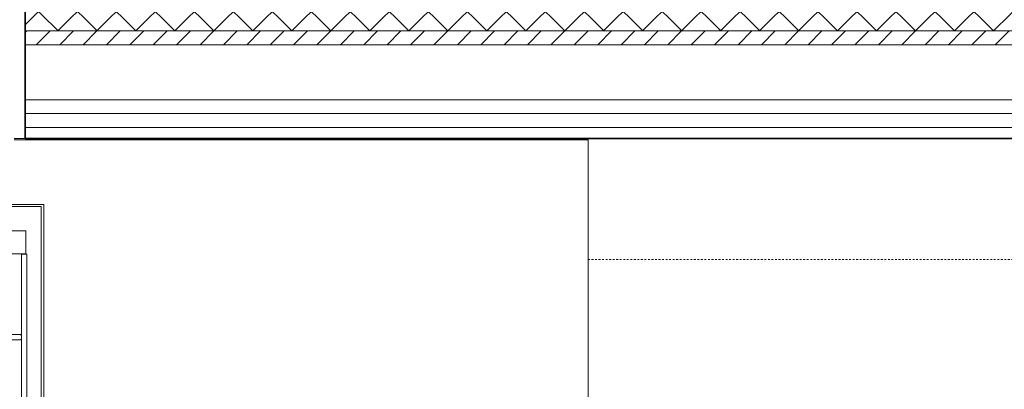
# Model space of a CAD drawing. Header units: millimetres. Extents: x -37728 to 44100, y 631619 to 691915.
# Tile 125 of 256: x -4734 to -3841, y 662730 to 663065. Entities that reach past the tile are written whole.
import ezdxf

# ---------------------------------------------------------------- set-up
doc = ezdxf.new("R2010")
doc.units = ezdxf.units.MM
doc.linetypes.add('__FK_przerywana', pattern=[0.32004, 0.16002, -0.16002])
doc.layers.add('_XREF', color=7, linetype='Continuous')
for name, color, linetype, lineweight in [('A-DETL-MBND', 252, 'Continuous', 5), ('A-GENM', 252, 'Continuous', 5), ('A-WALL', 252, 'Continuous', 35), ('A-WALL-PATT', 252, 'Continuous', 35), ('G-IMPT', 252, 'Continuous', 5), ('I-FURN', 252, 'Continuous', 5), ('Q-SPCQ', 252, 'Continuous', 5)]:
    doc.layers.add(name, color=color, linetype=linetype, lineweight=lineweight)

# ---------------------------------------------------------------- blocks, each defined once
blk = doc.blocks.new('Modele ogólne 2 - Modele ogólne 1-9019300-__-00_00 Przyziemie PB')
at = {"layer": 'A-GENM', "color": 252}
for p, q in [((63892.187, 66201.462), (63840.137, 66201.462)), ((63892.187, 66141.592), (63892.187, 66201.462))]:
    blk.add_line(p, q, dxfattribs=at)
blk = doc.blocks.new('MEBLE szafka kuchenna doł 40 - drzwiczki P-8885338-__-00_00 Przyziemie PB')
at = {"layer": 'I-FURN', "color": 252}
blk.add_line((18.5, -0.139), (18.5, -0.009), dxfattribs=at)
blk = doc.blocks.new('MEBLE szafka kuchenna doł 40 - drzwiczki P-V2-__-00_00 Przyziemie PB')
at = {"layer": 'I-FURN', "color": 252}
for p, q in [((-19.987, -0.139), (-19.987, -0.009)), ((-18.387, -0.009), (-18.387, -0.139)), ((18.5, -0.139), (18.5, -0.009)), ((20.1, -0.009), (20.1, -0.139))]:
    blk.add_line(p, q, dxfattribs=at)
blk = doc.blocks.new('Kitchen_Appliances_Electrolux_Electrolux-Gas-Hob-60-White - Name - _KGS6424W 949640646 France_-9228141-__-00_00 Przyziemie PB')
at = {"layer": 'G-IMPT', "color": 252, "flags": 128}
for points in [[(-29.75, 25.5), (-29.75, -25.5), (29.75, -25.5), (29.75, 25.5)], [(-29.517, -25.304), (29.517, -25.304), (29.517, 25.304), (-29.517, 25.304)], [(0.198, 21.024), (28.122, 21.024), (28.122, 23.109), (0.198, 23.109)], [(0.201, -14.856), (0.501, -15.156), (27.919, -15.156), (28.218, -14.842), (28.218, 21), (27.733, 21), (27.733, -14.388), (27.434, -14.688), (0.986, -14.688), (0.686, -14.401), (0.686, 21.025), (0.201, 21.025), (0.201, -14.701)]]:
    blk.add_lwpolyline(points, close=True, dxfattribs=at)
blk.add_lwpolyline([(26.864, 13.218), (27.615, 13.218), (27.622, 13.223), (27.628, 13.229), (27.634, 13.235), (27.64, 13.241), (27.646, 13.247), (27.652, 13.253), (27.658, 13.259), (27.664, 13.265), (27.67, 13.27), (27.676, 13.276), (27.682, 13.282), (27.688, 13.288), (27.694, 13.294), (27.701, 13.3), (27.707, 13.306), (27.713, 13.312), (27.719, 13.318), (27.719, 13.608), (27.713, 13.614), (27.707, 13.62), (27.701, 13.625), (27.694, 13.631), (27.688, 13.637), (27.682, 13.643), (27.676, 13.649), (27.67, 13.655), (27.664, 13.661), (27.658, 13.667), (27.652, 13.673), (27.646, 13.678), (27.64, 13.684), (27.634, 13.69), (27.628, 13.696), (27.622, 13.702), (27.615, 13.708), (26.864, 13.708)], dxfattribs=at)
blk = doc.blocks.new('A$C4e31ac75')
at = {"layer": 'A-WALL-PATT', "lineweight": 5}
h = blk.add_hatch(dxfattribs=at)
h.set_pattern_fill('FP_9', color=256, style=0, pattern_type=2)
h.set_pattern_definition([(45, (-64249.1606, -65444.3874), (-1.76776695, 1.76776695), []), (135, (-64249.1606, -65444.3874), (-1.76776695, -1.76776695), [])])
h.paths.add_polyline_path([(-1076.15, 777.4), (-935.15, 777.4), (-935.15, 786.05), (-935.95, 786.05), (-935.95, 792.4), (-1077.4, 792.4), (-1077.4, 777.4), (-1076.886, 777.4)])
h.paths.add_polyline_path([(-795.15, 777.4), (-639.05, 777.4), (-639.05, 786.05), (-639.85, 786.05), (-639.85, 792.4), (-794.35, 792.4), (-794.35, 786.05), (-795.15, 786.017), (-795.15, 780.324)])
h.paths.add_polyline_path([(-7.5, 777.4), (7.5, 777.4), (7.5, 792.4), (-148.95, 792.4), (-148.95, 786.05), (-149.75, 786.05), (-149.75, 777.4), (-35.71, 777.4)])
h.paths.add_polyline_path([(-368.176, 777.4), (-289.75, 777.4), (-289.75, 786.05), (-290.55, 786.05), (-290.55, 792.4), (-444.25, 792.4), (-444.25, 786.05), (-445.05, 786.05), (-445.05, 777.4), (-415.671, 777.4)])
h = blk.add_hatch(dxfattribs=at)
h.set_pattern_fill('FP_8', color=256, style=0, pattern_type=2)
h.set_pattern_definition([(45, (-64249.1606, -65444.3874), (-1.060660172, 1.060660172), [])])
h.paths.add_polyline_path([(-938.117, 776.15), (-935.15, 776.15), (-935.15, 777.4), (-1076.15, 777.4), (-1076.15, 776.15), (-1033.108, 776.15)])
h.paths.add_polyline_path([(-148.95, 776.15), (-7.5, 776.15), (-7.5, 777.4), (-149.75, 777.4), (-149.75, 776.15)])
h.paths.add_polyline_path([(-290.55, 776.15), (-289.75, 776.15), (-289.75, 777.4), (-445.05, 777.4), (-445.05, 776.15), (-368.176, 776.15)])
h.paths.add_polyline_path([(-795.15, 776.15), (-639.05, 776.15), (-639.05, 777.4), (-795.15, 777.4)])
at = {"layer": 'A-DETL-MBND', "linetype": '__FK_przerywana'}
blk.add_line((-744.1, 756.65), (-617.05, 756.65), dxfattribs=at)
at = {"layer": 'A-WALL'}
for p, q in [((-795.15, 804.45), (-795.15, 767.65)), ((-795.15, 767.65), (-639.05, 767.65))]:
    blk.add_line(p, q, dxfattribs=at)
at = {"layer": 'A-WALL', "lineweight": 5}
for p, q in [((-639.05, 777.4), (-795.15, 777.4)), ((-639.05, 776.15), (-795.15, 776.15)), ((-639.05, 771.15), (-795.15, 771.15)), ((-639.05, 769.9), (-795.15, 769.9)), ((-639.05, 768.65), (-795.15, 768.65)), ((-795.15, 767.65), (-796.15, 767.65))]:
    blk.add_line(p, q, dxfattribs=at)
at = {"layer": 'A-GENM'}
blk.add_blockref('Modele ogólne 2 - Modele ogólne 1-9019300-__-00_00 Przyziemie PB', (-64636.287, -65433.942), dxfattribs=at)
at = {"layer": 'I-FURN'}
for name, p in [('MEBLE szafka kuchenna doł 40 - drzwiczki P-8885338-__-00_00 Przyziemie PB', (-807.663, 767.659)), ('MEBLE szafka kuchenna doł 40 - drzwiczki P-V2-__-00_00 Przyziemie PB', (-767.663, 767.659))]:
    blk.add_blockref(name, p, dxfattribs=at)
at = {"layer": 'Q-SPCQ'}
blk.add_blockref('Kitchen_Appliances_Electrolux_Electrolux-Gas-Hob-60-White - Name - _KGS6424W 949640646 France_-9228141-__-00_00 Przyziemie PB', (-823.207, 736.15), dxfattribs=at)

msp = doc.modelspace()

# ---------------------------------------------------------------- block references
at = {"layer": '_XREF', "xscale": 10, "yscale": 10, "zscale": 10}
msp.add_blockref('A$C4e31ac75', (3222.83, 655281.12), dxfattribs=at)

doc.saveas('drawing.dxf')
